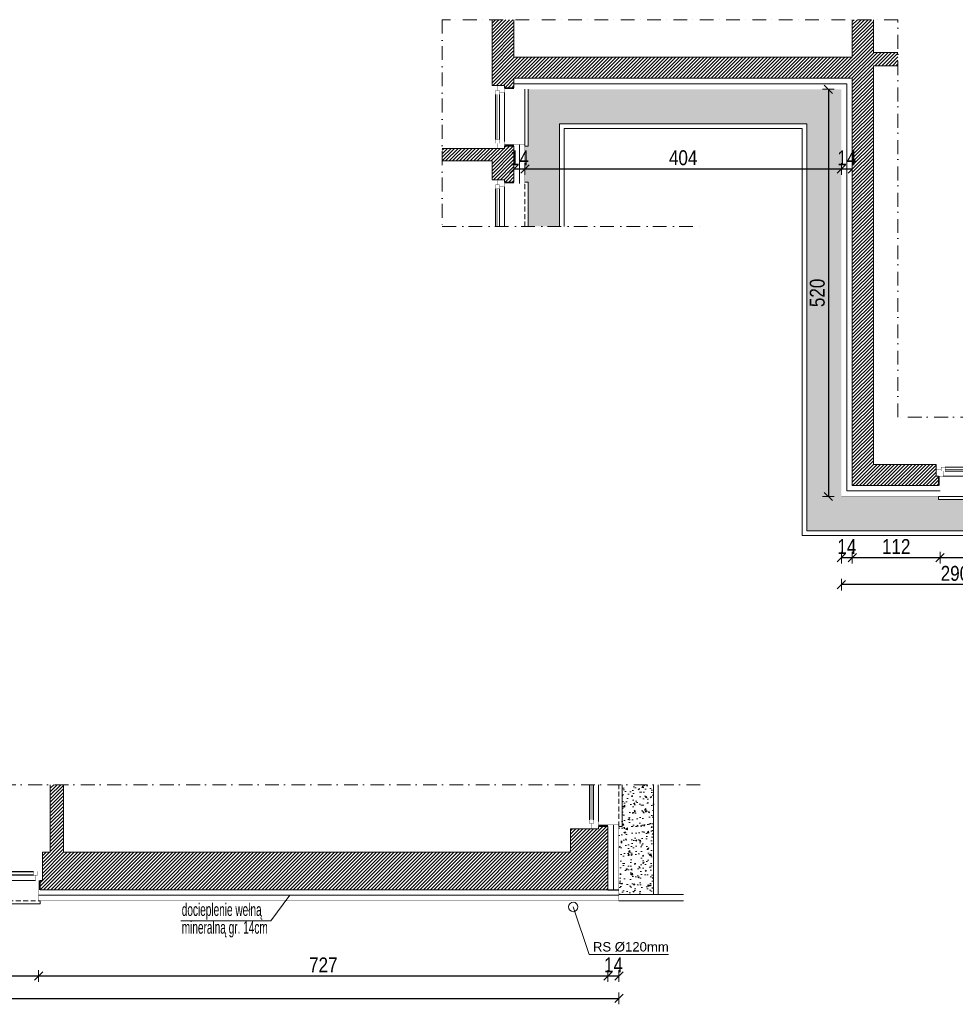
# Model space of a CAD drawing. Header units: millimetres. Extents: x 18880 to 99371, y -5529 to 27899.
# Tile 56 of 158: x 36970 to 38165, y 2541 to 3798. Entities that reach past the tile are written whole.
import ezdxf

# ---------------------------------------------------------------- set-up
doc = ezdxf.new("R2010")
doc.units = ezdxf.units.MM
doc.set_wipeout_variables(frame=1)
doc.linetypes.add('DASHED', pattern=[19.05, 12.7, -6.35])
doc.linetypes.add('Kropki i Kreski', pattern=[335.138881, 176.388884, -88.194442, 0, -70.555556])
for name, color, linetype, lineweight in [('AA_HATCH', 252, 'Continuous', 0), ('AA_IZOLACJA', 251, 'Continuous', 0), ('AA_OPIS', 2, 'Continuous', 0), ('AA_WIDOK', 254, 'Continuous', 0), ('AP wymiary', 40, 'Continuous', 0), ('K_SCIANY', 90, 'Continuous', 20)]:
    doc.layers.add(name, color=color, linetype=linetype, lineweight=lineweight)
doc.layers.add('Okna ArchiCADa', color=7, linetype='Continuous')
doc.styles.add('1', font='ARIALN.TTF')
doc.styles.add('ARIAL', font='arial.ttf')
doc.styles.add('DIM07', font='romans.shx', dxfattribs={"width": 0.7})
doc.linetypes.add('BATTING', pattern='A,0.0001,-0.1,[134,ltypeshp.shx,S=0.1,R=0,X=-0.1,Y=0],-0.2,[134,ltypeshp.shx,S=0.1,R=180,X=0.1,Y=0],-0.1', length=0.4001)
doc.linetypes.add('STYROPIAN', pattern='A,0.000141,[1,styropian.shx,S=1,R=0,X=0,Y=0],-14.102004', length=14.102145)
doc.dimstyles.new('1_50', dxfattribs={"dimscale": 10, "dimtxt": 1.9, "dimasz": 0.005, "dimexe": 0, "dimexo": 0, "dimgap": 0.45, "dimtad": 1, "dimdec": 4, "dimrnd": 0.5, "dimdsep": 46, "dimtxsty": '1', "dimblk1": 'DIM01', "dimblk2": 'DIM01', "dimsah": 1, "dimcen": 2, "dimdle": 25, "dimse1": 1, "dimse2": 1, "dimclrd": 1, "dimclrt": 2, "dimadec": 0, "dimazin": 0, "dimtfac": 0.66665, "dimtdec": 4, "dimtix": 1, "dimtmove": 0, "dimatfit": 3, "dimldrblk": 'DIM01', "dimfxl": 0, "dimtolj": 1, "dimtzin": 0, "dimarcsym": 0})

# ---------------------------------------------------------------- blocks, each defined once
blk = doc.blocks.new('O1 rozwierane 12_83')
at = {"layer": 'AA_WIDOK', "color": 4}
blk.add_lwpolyline([(760, 260), (760, 300), (-760, 300), (-760, 260)], dxfattribs=at)
at = {"layer": 'AA_WIDOK', "linetype": 'DASHED', "ltscale": 0.5}
blk.add_lwpolyline([(760, 260), (-760, 260)], dxfattribs=at)
at = {"layer": 'AA_WIDOK', "color": 4, "const_width": 3}
for points in [[(-790, -90), (-790, 0)], [(790, 0), (790, -90)]]:
    blk.add_lwpolyline(points, dxfattribs=at)
at = {"color": 4}
blk.add_wipeout([(-675, -115), (-675, -65), (-700, -65), (-700, 0), (700, 0), (700, -65), (675, -65), (675, -115)], dxfattribs=at).dxf.layer = 'AA_WIDOK'
at = {"layer": 'AA_WIDOK', "color": 4, "const_width": 3}
for points in [[(-790, 0), (-700, 0)], [(-700, 0), (-700, -65)], [(700, -65), (700, 0)], [(700, 0), (790, 0)], [(-725, -90), (-790, -90)], [(-700, -65), (-725, -65)], [(-725, -65), (-725, -90)], [(-725, -65), (-675, -65)], [(-725, -115), (-725, -65)], [(-675, -115), (-725, -115)], [(-675, -65), (-675, -115)], [(675, -80), (-675, -80)], [(675, -90), (-675, -90)], [(675, -100), (-675, -100)], [(675, -115), (675, -65)], [(675, -65), (725, -65)], [(725, -115), (675, -115)], [(725, -65), (700, -65)], [(725, -90), (725, -65)], [(725, -65), (725, -115)], [(790, -90), (725, -90)]]:
    blk.add_lwpolyline(points, dxfattribs=at)
at = {"layer": 'AA_WIDOK', "color": 4}
for points in [[(-700, 0), (700, 0)], [(675, -65), (-675, -65)], [(675, -115), (-675, -115)], [(675, -115), (-675, -115)]]:
    blk.add_lwpolyline(points, dxfattribs=at)
blk = doc.blocks.new('O1 rozwierane 12_129')
at = {"layer": 'AA_WIDOK', "color": 4}
blk.add_lwpolyline([(390, 260), (390, 300), (-335, 300)], dxfattribs=at)
at = {"layer": 'AA_WIDOK', "linetype": 'DASHED', "ltscale": 0.5}
blk.add_lwpolyline([(390, 260), (-335, 260)], dxfattribs=at)
at = {"layer": 'AA_WIDOK', "color": 4, "const_width": 3}
for points in [[(-385, -90), (-385, 0)], [(420, 0), (420, -90)]]:
    blk.add_lwpolyline(points, dxfattribs=at)
at = {"color": 4}
blk.add_wipeout([(-270, -115), (-270, -65), (-295, -65), (-295, 0), (330, 0), (330, -65), (305, -65), (305, -115)], dxfattribs=at).dxf.layer = 'AA_WIDOK'
at = {"layer": 'AA_WIDOK', "color": 4, "const_width": 3}
for points in [[(-385, 0), (-295, 0)], [(-295, 0), (-295, -65)], [(330, -65), (330, 0)], [(330, 0), (420, 0)], [(-320, -90), (-385, -90)], [(-295, -65), (-320, -65)], [(-320, -65), (-320, -90)], [(-320, -65), (-270, -65)], [(-320, -115), (-320, -65)], [(-270, -115), (-320, -115)], [(-270, -65), (-270, -115)], [(305, -80), (-270, -80)], [(305, -90), (-270, -90)], [(305, -100), (-270, -100)], [(305, -115), (305, -65)], [(305, -65), (355, -65)], [(355, -115), (305, -115)], [(355, -65), (330, -65)], [(355, -90), (355, -65)], [(355, -65), (355, -115)], [(420, -90), (355, -90)]]:
    blk.add_lwpolyline(points, dxfattribs=at)
at = {"layer": 'AA_WIDOK', "color": 4}
for points in [[(-295, 0), (330, 0)], [(305, -65), (-270, -65)], [(305, -115), (-270, -115)], [(305, -115), (-270, -115)]]:
    blk.add_lwpolyline(points, dxfattribs=at)
blk = doc.blocks.new('okno ff')
at = {"layer": 'AA_IZOLACJA', "linetype": 'STYROPIAN', "ltscale": 0.2}
for points in [[(4, -12), (4, 0)], [(176, -12), (176, 0)]]:
    blk.add_lwpolyline(points, dxfattribs=at)
at = {"layer": 'AA_WIDOK', "color": 4, "const_width": 0.3}
for points in [[(0, 0), (0, 9)], [(180, 9), (180, 0)]]:
    blk.add_lwpolyline(points, dxfattribs=at)
at = {"layer": 'AA_WIDOK', "const_width": 0.3}
for points in [[(5, -26), (5, 0)], [(175, -26), (175, 0)]]:
    blk.add_lwpolyline(points, dxfattribs=at)
at = {"layer": 'AA_WIDOK', "linetype": 'DASHED', "ltscale": 0.5}
blk.add_lwpolyline([(3, -26), (177, -26)], dxfattribs=at)
at = {"layer": 'AA_WIDOK', "color": 4}
blk.add_lwpolyline([(3, -26), (3, -30), (177, -30), (177, -26)], dxfattribs=at)
at = {"color": 4}
blk.add_wipeout([(168.5, 11.5), (168.5, 6.5), (171, 6.5), (171, 0), (9, 0), (9, 6.5), (11.5, 6.5), (11.5, 11.5)], dxfattribs=at).dxf.layer = 'AA_WIDOK'
at = {"layer": 'AA_WIDOK', "color": 4, "const_width": 0.3}
for points in [[(0, 9), (6.5, 9)], [(9, 0), (0, 0)], [(6.5, 11.5), (11.5, 11.5)], [(6.5, 6.5), (6.5, 11.5)], [(6.5, 9), (6.5, 6.5)], [(6.5, 6.5), (9, 6.5)], [(11.5, 6.5), (6.5, 6.5)], [(9, 6.5), (9, 0)], [(11.5, 11.5), (11.5, 6.5)], [(11.5, 10), (168.5, 10)], [(11.5, 9), (168.5, 9)], [(11.5, 8), (168.5, 8)], [(168.5, 6.5), (168.5, 11.5)], [(168.5, 11.5), (173.5, 11.5)], [(173.5, 6.5), (168.5, 6.5)], [(171, 0), (171, 6.5)], [(171, 6.5), (173.5, 6.5)], [(180, 0), (171, 0)], [(173.5, 11.5), (173.5, 6.5)], [(173.5, 6.5), (173.5, 9)], [(173.5, 9), (180, 9)]]:
    blk.add_lwpolyline(points, dxfattribs=at)
at = {"layer": 'AA_WIDOK', "color": 4}
for points in [[(171, 0), (9, 0)], [(11.5, 11.5), (168.5, 11.5)], [(11.5, 11.5), (168.5, 11.5)], [(11.5, 6.5), (168.5, 6.5)]]:
    blk.add_lwpolyline(points, dxfattribs=at)
blk = doc.blocks.new('DIM01')
at = {"color": 2}
blk.add_line((-106, -106), (106, 106), dxfattribs=at)
blk.add_line((0, -150), (0, 150))
blk = doc.blocks.new('*D995')
at = {"layer": 'AP wymiary', "color": 1, "lineweight": -2, "transparency": 16777216}
blk.add_line((36824.2, 2577), (36994.1, 2577), dxfattribs=at)
at = {"layer": 'Defpoints', "color": 0, "transparency": 16777216}
for p in [(36824.2, 2679.1), (36994.2, 2678.8), (36994.2, 2577)]:
    blk.add_point(p, dxfattribs=at)
at = {"layer": 'AP wymiary', "color": 1, "lineweight": -2, "transparency": 16777216, "xscale": 0.05, "yscale": 0.05, "zscale": 0.05, "rotation": 180}
blk.add_blockref('DIM01', (36824.2, 2577), dxfattribs=at)
at = {"layer": 'AP wymiary', "color": 1, "lineweight": -2, "transparency": 16777216, "xscale": 0.05, "yscale": 0.05, "zscale": 0.05}
blk.add_blockref('DIM01', (36994.2, 2577), dxfattribs=at)
at = {"layer": 'AP wymiary', "color": 2, "transparency": 16777216, "insert": (36909.2, 2591.2), "char_height": 19, "attachment_point": 5, "style": '1'}
blk.add_mtext('\\A1;170', dxfattribs=at)
blk = doc.blocks.new('*D996')
at = {"layer": 'AP wymiary', "color": 1, "lineweight": -2, "transparency": 16777216}
blk.add_line((36994.2, 2577), (37721.1, 2577), dxfattribs=at)
at = {"layer": 'Defpoints', "color": 0, "transparency": 16777216}
for p in [(36994.2, 2678.8), (37721.2, 2687.1), (37721.2, 2577)]:
    blk.add_point(p, dxfattribs=at)
at = {"layer": 'AP wymiary', "color": 1, "lineweight": -2, "transparency": 16777216, "xscale": 0.05, "yscale": 0.05, "zscale": 0.05, "rotation": 180}
blk.add_blockref('DIM01', (36994.2, 2577), dxfattribs=at)
at = {"layer": 'AP wymiary', "color": 1, "lineweight": -2, "transparency": 16777216, "xscale": 0.05, "yscale": 0.05, "zscale": 0.05}
blk.add_blockref('DIM01', (37721.2, 2577), dxfattribs=at)
at = {"layer": 'AP wymiary', "color": 2, "transparency": 16777216, "insert": (37357.7, 2591.1), "char_height": 19, "attachment_point": 5, "style": '1'}
blk.add_mtext('\\A1;727', dxfattribs=at)
blk = doc.blocks.new('*D997')
at = {"layer": 'AP wymiary', "color": 1, "lineweight": -2, "transparency": 16777216}
for p, q in [((37721.1, 2577), (37721.1, 2577)), ((37721.2, 2577), (37735.2, 2577)), ((37735.2, 2577), (37735.3, 2577))]:
    blk.add_line(p, q, dxfattribs=at)
at = {"layer": 'Defpoints', "color": 0, "transparency": 16777216}
for p in [(37721.2, 2687.1), (37735.2, 2687.1), (37735.2, 2577)]:
    blk.add_point(p, dxfattribs=at)
at = {"layer": 'AP wymiary', "color": 1, "lineweight": -2, "transparency": 16777216, "xscale": 0.05, "yscale": 0.05, "zscale": 0.05}
blk.add_blockref('DIM01', (37721.2, 2577), dxfattribs=at)
at = {"layer": 'AP wymiary', "color": 1, "lineweight": -2, "transparency": 16777216, "xscale": 0.05, "yscale": 0.05, "zscale": 0.05, "rotation": 180}
blk.add_blockref('DIM01', (37735.2, 2577), dxfattribs=at)
at = {"layer": 'AP wymiary', "color": 2, "transparency": 16777216, "insert": (37728.2, 2591.1), "char_height": 19, "attachment_point": 5, "style": '1'}
blk.add_mtext('\\A1;14', dxfattribs=at)
blk = doc.blocks.new('*D998')
at = {"layer": 'AP wymiary', "color": 1, "lineweight": -2, "transparency": 16777216}
blk.add_line((34216.2, 2548.3), (37735.1, 2548.3), dxfattribs=at)
at = {"layer": 'Defpoints', "color": 0, "transparency": 16777216}
for p in [(34216.2, 2673.1), (37735.2, 2673.1), (37735.2, 2548.3)]:
    blk.add_point(p, dxfattribs=at)
at = {"layer": 'AP wymiary', "color": 1, "lineweight": -2, "transparency": 16777216, "xscale": 0.05, "yscale": 0.05, "zscale": 0.05, "rotation": 180}
blk.add_blockref('DIM01', (34216.2, 2548.3), dxfattribs=at)
at = {"layer": 'AP wymiary', "color": 1, "lineweight": -2, "transparency": 16777216, "xscale": 0.05, "yscale": 0.05, "zscale": 0.05}
blk.add_blockref('DIM01', (37735.2, 2548.3), dxfattribs=at)
at = {"layer": 'AP wymiary', "color": 2, "transparency": 16777216, "insert": (35975.7, 2562.5), "char_height": 19, "attachment_point": 5, "style": '1'}
blk.add_mtext('\\A1;3519', dxfattribs=at)
blk = doc.blocks.new('*D999')
at = {"layer": 'AP wymiary', "color": 1, "lineweight": -2, "transparency": 16777216}
for p, q in [((37601.1, 3607.6), (37601.1, 3607.6)), ((37601.2, 3607.6), (37615.2, 3607.6)), ((37615.2, 3607.6), (37615.3, 3607.6))]:
    blk.add_line(p, q, dxfattribs=at)
at = {"layer": 'Defpoints', "color": 0, "transparency": 16777216}
for p in [(37601.2, 3613.8), (37615.2, 3613.8), (37615.2, 3607.6)]:
    blk.add_point(p, dxfattribs=at)
at = {"layer": 'AP wymiary', "color": 1, "lineweight": -2, "transparency": 16777216, "xscale": 0.05, "yscale": 0.05, "zscale": 0.05}
blk.add_blockref('DIM01', (37601.2, 3607.6), dxfattribs=at)
at = {"layer": 'AP wymiary', "color": 1, "lineweight": -2, "transparency": 16777216, "xscale": 0.05, "yscale": 0.05, "zscale": 0.05, "rotation": 180}
blk.add_blockref('DIM01', (37615.2, 3607.6), dxfattribs=at)
at = {"layer": 'AP wymiary', "color": 2, "transparency": 16777216, "insert": (37608.2, 3621.7), "char_height": 19, "attachment_point": 5, "style": '1'}
blk.add_mtext('\\A1;14', dxfattribs=at)
blk = doc.blocks.new('*D1000')
at = {"layer": 'AP wymiary', "color": 1, "lineweight": -2, "transparency": 16777216}
blk.add_line((37615.2, 3607.6), (38019.1, 3607.6), dxfattribs=at)
at = {"layer": 'Defpoints', "color": 0, "transparency": 16777216}
for p in [(38019.2, 3709.3), (37615.2, 3613.8), (38019.2, 3607.6)]:
    blk.add_point(p, dxfattribs=at)
at = {"layer": 'AP wymiary', "color": 1, "lineweight": -2, "transparency": 16777216, "xscale": 0.05, "yscale": 0.05, "zscale": 0.05, "rotation": 180}
blk.add_blockref('DIM01', (37615.2, 3607.6), dxfattribs=at)
at = {"layer": 'AP wymiary', "color": 1, "lineweight": -2, "transparency": 16777216, "xscale": 0.05, "yscale": 0.05, "zscale": 0.05}
blk.add_blockref('DIM01', (38019.2, 3607.6), dxfattribs=at)
at = {"layer": 'AP wymiary', "color": 2, "transparency": 16777216, "insert": (37817.2, 3621.8), "char_height": 19, "attachment_point": 5, "style": '1'}
blk.add_mtext('\\A1;404', dxfattribs=at)
blk = doc.blocks.new('*D1001')
at = {"layer": 'AP wymiary', "color": 1, "lineweight": -2, "transparency": 16777216}
for p, q in [((38019.1, 3607.6), (38019.1, 3607.6)), ((38019.2, 3607.6), (38033.2, 3607.6)), ((38033.2, 3607.6), (38033.3, 3607.6))]:
    blk.add_line(p, q, dxfattribs=at)
at = {"layer": 'Defpoints', "color": 0, "transparency": 16777216}
for p in [(38019.2, 3709.3), (38033.2, 3708.8), (38033.2, 3607.6)]:
    blk.add_point(p, dxfattribs=at)
at = {"layer": 'AP wymiary', "color": 1, "lineweight": -2, "transparency": 16777216, "xscale": 0.05, "yscale": 0.05, "zscale": 0.05}
blk.add_blockref('DIM01', (38019.2, 3607.6), dxfattribs=at)
at = {"layer": 'AP wymiary', "color": 1, "lineweight": -2, "transparency": 16777216, "xscale": 0.05, "yscale": 0.05, "zscale": 0.05, "rotation": 180}
blk.add_blockref('DIM01', (38033.2, 3607.6), dxfattribs=at)
at = {"layer": 'AP wymiary', "color": 2, "transparency": 16777216, "insert": (38026.2, 3621.7), "char_height": 19, "attachment_point": 5, "style": '1'}
blk.add_mtext('\\A1;14', dxfattribs=at)
blk = doc.blocks.new('*D1002')
at = {"layer": 'AP wymiary', "color": 1, "lineweight": -2, "transparency": 16777216}
for p, q in [((38019.1, 3111.3), (38019.1, 3111.3)), ((38019.2, 3111.3), (38033.2, 3111.3)), ((38033.2, 3111.3), (38033.3, 3111.3))]:
    blk.add_line(p, q, dxfattribs=at)
at = {"layer": 'Defpoints', "color": 0, "transparency": 16777216}
for p in [(38033.2, 3203.3), (38019.2, 3189.3), (38033.2, 3111.3)]:
    blk.add_point(p, dxfattribs=at)
at = {"layer": 'AP wymiary', "color": 1, "lineweight": -2, "transparency": 16777216, "xscale": 0.05, "yscale": 0.05, "zscale": 0.05}
blk.add_blockref('DIM01', (38019.2, 3111.3), dxfattribs=at)
at = {"layer": 'AP wymiary', "color": 1, "lineweight": -2, "transparency": 16777216, "xscale": 0.05, "yscale": 0.05, "zscale": 0.05, "rotation": 180}
blk.add_blockref('DIM01', (38033.2, 3111.3), dxfattribs=at)
at = {"layer": 'AP wymiary', "color": 2, "transparency": 16777216, "insert": (38026.2, 3125.4), "char_height": 19, "attachment_point": 5, "style": '1'}
blk.add_mtext('\\A1;14', dxfattribs=at)
blk = doc.blocks.new('*D1003')
at = {"layer": 'AP wymiary', "color": 1, "lineweight": -2, "transparency": 16777216}
blk.add_line((38033.2, 3111.3), (38145.1, 3111.3), dxfattribs=at)
at = {"layer": 'Defpoints', "color": 0, "transparency": 16777216}
for p in [(38033.2, 3203.3), (38145.2, 3196.3), (38145.2, 3111.3)]:
    blk.add_point(p, dxfattribs=at)
at = {"layer": 'AP wymiary', "color": 1, "lineweight": -2, "transparency": 16777216, "xscale": 0.05, "yscale": 0.05, "zscale": 0.05, "rotation": 180}
blk.add_blockref('DIM01', (38033.2, 3111.3), dxfattribs=at)
at = {"layer": 'AP wymiary', "color": 1, "lineweight": -2, "transparency": 16777216, "xscale": 0.05, "yscale": 0.05, "zscale": 0.05}
blk.add_blockref('DIM01', (38145.2, 3111.3), dxfattribs=at)
at = {"layer": 'AP wymiary', "color": 2, "transparency": 16777216, "insert": (38089.2, 3125.4), "char_height": 19, "attachment_point": 5, "style": '1'}
blk.add_mtext('\\A1;112', dxfattribs=at)
blk = doc.blocks.new('*D1004')
at = {"layer": 'AP wymiary', "color": 1, "lineweight": -2, "transparency": 16777216}
blk.add_line((38145.2, 3111.3), (38293.1, 3111.3), dxfattribs=at)
at = {"layer": 'Defpoints', "color": 0, "transparency": 16777216}
for p in [(38145.2, 3196.3), (38293.2, 3196.3), (38293.2, 3111.3)]:
    blk.add_point(p, dxfattribs=at)
at = {"layer": 'AP wymiary', "color": 1, "lineweight": -2, "transparency": 16777216, "xscale": 0.05, "yscale": 0.05, "zscale": 0.05, "rotation": 180}
blk.add_blockref('DIM01', (38145.2, 3111.3), dxfattribs=at)
at = {"layer": 'AP wymiary', "color": 1, "lineweight": -2, "transparency": 16777216, "xscale": 0.05, "yscale": 0.05, "zscale": 0.05}
blk.add_blockref('DIM01', (38293.2, 3111.3), dxfattribs=at)
at = {"layer": 'AP wymiary', "color": 2, "transparency": 16777216, "insert": (38219.2, 3125.5), "char_height": 19, "attachment_point": 5, "style": '1'}
blk.add_mtext('\\A1;148', dxfattribs=at)
blk = doc.blocks.new('*D654')
at = {"layer": 'AP wymiary', "color": 1, "lineweight": -2, "transparency": 16777216}
blk.add_line((38309.1, 3076.8), (38019.2, 3076.8), dxfattribs=at)
at = {"layer": 'Defpoints', "color": 0, "transparency": 16777216}
for p in [(38019.2, 3189.3), (38309.2, 3189.3), (38019.2, 3076.8)]:
    blk.add_point(p, dxfattribs=at)
at = {"layer": 'AP wymiary', "color": 1, "lineweight": -2, "transparency": 16777216, "xscale": 0.05, "yscale": 0.05, "zscale": 0.05, "rotation": 180}
blk.add_blockref('DIM01', (38019.2, 3076.8), dxfattribs=at)
at = {"layer": 'AP wymiary', "color": 1, "lineweight": -2, "transparency": 16777216, "xscale": 0.05, "yscale": 0.05, "zscale": 0.05}
blk.add_blockref('DIM01', (38309.2, 3076.8), dxfattribs=at)
at = {"layer": 'AP wymiary', "color": 2, "transparency": 16777216, "insert": (38164.2, 3091), "char_height": 19, "attachment_point": 5, "style": '1'}
blk.add_mtext('\\A1;290', dxfattribs=at)
blk = doc.blocks.new('*D641')
at = {"layer": 'AP wymiary', "color": 1, "lineweight": -2, "transparency": 16777216}
blk.add_line((38002.7, 3709.3), (38002.7, 3189.4), dxfattribs=at)
at = {"layer": 'Defpoints', "color": 0, "transparency": 16777216}
for p in [(38019.2, 3709.3), (38002.7, 3189.3), (38019.2, 3189.3)]:
    blk.add_point(p, dxfattribs=at)
at = {"layer": 'AP wymiary', "color": 1, "lineweight": -2, "transparency": 16777216, "xscale": 0.05, "yscale": 0.05, "zscale": 0.05}
for p, rotation in [((38002.7, 3709.3), 90), ((38002.7, 3189.3), 270)]:
    blk.add_blockref('DIM01', p, dxfattribs=dict(at, rotation=rotation))
at = {"layer": 'AP wymiary', "color": 2, "transparency": 16777216, "insert": (37988.5, 3449.3), "char_height": 19, "attachment_point": 5, "rotation": 90, "style": '1'}
blk.add_mtext('\\A1;520', dxfattribs=at)

msp = doc.modelspace()

# ---------------------------------------------------------------- hatches: boundary and pattern name
at = {"layer": 'AA_HATCH'}
h = msp.add_hatch(dxfattribs=at)
h.set_pattern_fill('ANSI31', color=256)
h.paths.add_polyline_path([(37601.15638, 3636.82741), (37589.15638, 3636.82741), (37589.15638, 3633.82741), (37580.15638, 3633.82741), (37573.15638, 3633.82741), (37509.50714, 3633.82741), (37509.50714, 3617.82741), (37573.15638, 3617.82741), (37573.15638, 3593.82741), (37580.15638, 3593.82741), (37589.15638, 3593.82741), (37589.15638, 3590.82741), (37601.15638, 3590.82741)])
h.paths.add_polyline_path([(38060.15638, 3739.32741), (38091.37322, 3739.32741), (38091.37322, 3756.32741), (38060.15638, 3756.32741), (38060.15638, 3798.20454), (38033.15638, 3798.20454), (38033.15638, 3750.32741), (37601.15638, 3750.32741), (37601.15638, 3798.20454), (37573.15638, 3798.20454), (37573.15638, 3714.32741), (37580.15638, 3714.32741), (37589.15638, 3714.32741), (37589.15638, 3711.32741), (37601.15638, 3711.32741), (37601.15638, 3723.32741), (38033.15638, 3723.32741), (38033.15638, 3203.32741), (38143.15638, 3203.32741), (38143.15638, 3215.32741), (38140.15638, 3215.32741), (38140.15638, 3224.32741), (38140.15638, 3230.32741), (38060.15638, 3230.32741)])
h.paths.add_polyline_path([(38390.6718, 3230.32741), (38338.15638, 3230.32741), (38338.15638, 3290.51036), (38323.15638, 3290.51036), (38323.15638, 3230.32741), (38298.15638, 3230.32741), (38298.15638, 3224.32741), (38298.15638, 3215.32741), (38295.15638, 3215.32741), (38295.15638, 3203.32741), (38323.15638, 3203.32741), (38323.15638, 2891.32741), (38434.15638, 2891.32741), (38434.15638, 2903.32741), (38431.15638, 2903.32741), (38431.15638, 2912.32741), (38431.15638, 2918.32741), (38350.15638, 2918.32741), (38350.15638, 3203.32741), (38390.6718, 3203.32741)])
h.paths.add_polyline_path([(38721.15638, 2912.32741), (38721.15638, 2918.32741), (38581.15638, 2918.32741), (38581.15638, 2912.32741), (38581.15638, 2903.32741), (38578.15638, 2903.32741), (38578.15638, 2891.32741), (38724.15638, 2891.32741), (38724.15638, 2903.32741), (38721.15638, 2903.32741)])
h.paths.add_polyline_path([(38979.15638, 2976.22345), (38952.15638, 2976.22345), (38952.15638, 2918.32741), (38871.15638, 2918.32741), (38871.15638, 2912.32741), (38871.15638, 2903.32741), (38868.15638, 2903.32741), (38868.15638, 2891.32741), (38979.15638, 2891.32741)])
h = msp.add_hatch(dxfattribs=at)
h.set_pattern_fill('ANSI31', color=256)
h.paths.add_polyline_path([(34296.15638, 2735.07855), (34278.15638, 2735.07855), (34278.15638, 2794.07855), (34251.15638, 2794.07855), (34242.15638, 2794.07855), (34242.15638, 2797.07855), (34230.15638, 2797.07855), (34230.15638, 2687.07855), (34296.15638, 2687.07855), (34296.15638, 2699.07855), (34296.15638, 2708.07855)])
h.paths.add_polyline_path([(34577.15638, 2735.07855), (34543.15638, 2735.07855), (34543.15638, 2821.14311), (34526.15638, 2821.14311), (34526.15638, 2735.07855), (34398.15638, 2735.07855), (34398.15638, 2708.07855), (34398.15638, 2699.07855), (34398.15638, 2687.07855), (34580.15638, 2687.07855), (34580.15638, 2699.07855), (34577.15638, 2699.07855), (34577.15638, 2708.07855)])
h.paths.add_polyline_path([(34933.15638, 2708.07855), (34933.15638, 2735.07855), (34887.15638, 2735.07855), (34887.15638, 2817.07855), (34879.15638, 2817.07855), (34870.15638, 2817.07855), (34845.15638, 2817.07855), (34845.15638, 2735.07855), (34743.15638, 2735.07855), (34743.15638, 2708.07855), (34743.15638, 2699.07855), (34740.15638, 2699.07855), (34740.15638, 2687.07855), (34936.15638, 2687.07855), (34936.15638, 2699.07855), (34933.15638, 2699.07855)])
h.paths.add_polyline_path([(35329.15638, 2735.07855), (35099.15638, 2735.07855), (35099.15638, 2708.07855), (35099.15638, 2699.07855), (35096.15638, 2699.07855), (35096.15638, 2687.07855), (35291.15638, 2687.07855), (35291.15638, 2607.07855), (35306.15638, 2607.07855), (35306.15638, 2687.07855), (35329.15638, 2687.07855), (35329.15638, 2699.07855), (35329.15638, 2708.07855)])
h.paths.add_polyline_path([(35476.15638, 2708.07855), (35476.15638, 2735.07855), (35469.15638, 2735.07855), (35469.15638, 2821.14311), (35452.15638, 2821.14311), (35452.15638, 2735.07855), (35431.15638, 2735.07855), (35431.15638, 2708.07855), (35431.15638, 2699.07855), (35431.15638, 2687.07855), (35454.15638, 2687.07855), (35454.15638, 2657.07855), (35454.15638, 2607.07855), (35469.15638, 2607.07855), (35469.15638, 2657.07855), (35479.15638, 2657.07855), (35479.15638, 2687.07855), (35479.15638, 2699.07855), (35476.15638, 2699.07855)])
h.paths.add_polyline_path([(35724.15638, 2735.07855), (35682.15638, 2735.07855), (35682.15638, 2821.14311), (35665.15638, 2821.14311), (35665.15638, 2735.07855), (35656.15638, 2735.07855), (35656.15638, 2708.07855), (35656.15638, 2699.07855), (35653.15638, 2699.07855), (35653.15638, 2687.07855), (35727.15638, 2687.07855), (35727.15638, 2699.07855), (35724.15638, 2699.07855), (35724.15638, 2708.07855)])
h.paths.add_polyline_path([(36014.15638, 2735.07855), (35904.15638, 2735.07855), (35904.15638, 2708.07855), (35904.15638, 2699.07855), (35901.15638, 2699.07855), (35901.15638, 2687.07855), (36017.15638, 2687.07855), (36017.15638, 2699.07855), (36014.15638, 2699.07855), (36014.15638, 2708.07855)])
h.paths.add_polyline_path([(36351.22014, 2735.07855), (36275.15638, 2735.07855), (36275.15638, 2821.14311), (36258.15638, 2821.14311), (36258.15638, 2735.07855), (36194.15638, 2735.07855), (36194.15638, 2708.07855), (36194.15638, 2699.07855), (36191.15638, 2699.07855), (36191.15638, 2687.07855), (36354.22014, 2687.07855), (36354.22014, 2699.07855), (36351.22014, 2699.07855), (36351.22014, 2708.07855)])
h.paths.add_polyline_path([(36566.13893, 2735.07855), (36531.22014, 2735.07855), (36531.22014, 2708.07855), (36531.22014, 2699.07855), (36528.22014, 2699.07855), (36528.22014, 2687.07855), (36569.13893, 2687.07855), (36569.13893, 2699.07855), (36566.13893, 2699.07855), (36566.13893, 2708.07855)])
h.paths.add_polyline_path([(36819.15638, 2735.07855), (36813.15638, 2735.07855), (36813.15638, 2821.14311), (36796.15638, 2821.14311), (36796.15638, 2735.07855), (36746.13893, 2735.07855), (36746.13893, 2708.07855), (36746.13893, 2699.07855), (36743.13893, 2699.07855), (36743.13893, 2687.07855), (36822.15638, 2687.07855), (36822.15638, 2699.07855), (36819.15638, 2699.07855), (36819.15638, 2708.07855)])
h.paths.add_polyline_path([(37721.15638, 2768.07855), (37709.15638, 2768.07855), (37709.15638, 2765.07855), (37700.15638, 2765.07855), (37673.15638, 2765.07855), (37673.15638, 2735.07855), (37026.15638, 2735.07855), (37026.15638, 2821.14311), (37009.15638, 2821.14311), (37009.15638, 2735.07855), (36999.15638, 2735.07855), (36999.15638, 2708.07855), (36999.15638, 2699.07855), (36996.15638, 2699.07855), (36996.15638, 2687.07855), (37721.15638, 2687.07855)])
h = msp.add_hatch(dxfattribs=at)
h.set_pattern_fill('AR-CONC', color=256, scale=0.1)
h.paths.add_polyline_path([(37779.15638, 2821.14311), (37739.15638, 2821.14311), (37739.15638, 2768.07855), (37735.15638, 2768.07855), (37735.15638, 2681.07855), (37779.15638, 2681.07855)])

# ---------------------------------------------------------------- linework, layer by layer
msp.add_lwpolyline([(37721.15638, 2687.07855), (37735.15638, 2687.07855)])
for points in [[(37779.15638, 2681.07855), (37779.15638, 2821.14311)], [(37785.15638, 2681.07855), (37785.15638, 2821.14311)], [(37735.15638, 2681.07855), (37817.53855, 2681.07855)], [(37735.15638, 2673.07855), (37817.53855, 2673.07855)]]:
    msp.add_lwpolyline(points, dxfattribs=at)
at = {"layer": 'AA_IZOLACJA', "linetype": 'STYROPIAN', "ltscale": 0.2}
for points in [[(37601.15638, 3589.82741), (37589.15638, 3589.82741)], [(37601.15638, 3589.82741), (37589.15638, 3589.82741)], [(37721.15638, 2769.07855), (37709.15638, 2769.07855)], [(37721.15638, 2769.07855), (37709.15638, 2769.07855)]]:
    msp.add_lwpolyline(points, dxfattribs=at)
at = {"layer": 'AA_IZOLACJA', "linetype": 'STYROPIAN', "ltscale": 1.4}
msp.add_lwpolyline([(37728.15638, 2687.07855), (37728.15638, 2770.07855)], dxfattribs=at)
at = {"layer": 'AA_IZOLACJA', "linetype": 'BATTING', "ltscale": 16}
msp.add_lwpolyline([(36994.15638, 2680.07855), (37735.15638, 2680.07855)], dxfattribs=at)
at = {"layer": 'AA_OPIS', "linetype": 'Kropki i Kreski', "ltscale": 0.1}
msp.add_lwpolyline([(37838.9394, 2821.14311), (34157.17779, 2821.14311)], dxfattribs=at)
at = {"layer": 'AA_OPIS'}
msp.add_lwpolyline([(37314.79415, 2680.07855), (37290.63507, 2647.61559), (37175.83537, 2647.61559)], dxfattribs=at)
at = {"layer": 'AA_OPIS', "linetype": 'Continuous'}
msp.add_lwpolyline([(37676.81155, 2665.07855), (37697.29702, 2604.35993), (37798.29827, 2604.35993)], dxfattribs=at)
at = {"layer": 'AA_WIDOK', "color": 4, "const_width": 0.3}
for points in [[(37577.65638, 3582.32741), (37577.65638, 3587.32741)], [(37577.65638, 3587.32741), (37582.65638, 3587.32741)], [(37580.15638, 3587.32741), (37580.15638, 3593.82741)], [(37580.15638, 3593.82741), (37589.15638, 3593.82741)], [(37582.65638, 3587.32741), (37580.15638, 3587.32741)], [(37582.65638, 3584.82741), (37582.65638, 3587.32741)], [(37582.65638, 3587.32741), (37582.65638, 3582.32741)], [(37589.15638, 3584.82741), (37582.65638, 3584.82741)], [(37589.15638, 3593.82741), (37589.15638, 3584.82741)], [(37582.65638, 3582.32741), (37577.65638, 3582.32741)], [(37579.15638, 3534.12908), (37579.15638, 3582.32741)], [(37580.15638, 3534.12908), (37580.15638, 3582.32741)], [(37581.15638, 3534.12908), (37581.15638, 3582.32741)], [(37699.15638, 2776.57855), (37699.15638, 2821.14311)], [(37700.15638, 2776.57855), (37700.15638, 2821.14311)], [(37701.15638, 2776.57855), (37701.15638, 2821.14311)], [(37697.65638, 2771.57855), (37697.65638, 2776.57855)], [(37697.65638, 2776.57855), (37702.65638, 2776.57855)], [(37702.65638, 2771.57855), (37697.65638, 2771.57855)], [(37700.15638, 2765.07855), (37700.15638, 2771.57855)], [(37700.15638, 2771.57855), (37702.65638, 2771.57855)], [(37702.65638, 2776.57855), (37702.65638, 2771.57855)], [(37702.65638, 2771.57855), (37702.65638, 2774.07855)], [(37702.65638, 2774.07855), (37709.15638, 2774.07855)], [(37709.15638, 2774.07855), (37709.15638, 2765.07855)], [(37709.15638, 2765.07855), (37700.15638, 2765.07855)]]:
    msp.add_lwpolyline(points, dxfattribs=at)
at = {"layer": 'AA_WIDOK', "const_width": 0.3}
for points in [[(37615.15638, 3588.82741), (37589.15638, 3588.82741)], [(36994.15638, 2673.07855), (37735.15638, 2673.07855), (37735.15638, 2770.07855)], [(37735.15638, 2770.07855), (37709.15638, 2770.07855)], [(37735.15638, 2770.07855), (37709.15638, 2770.07855)]]:
    msp.add_lwpolyline(points, dxfattribs=at)
at = {"layer": 'AA_WIDOK', "color": 4}
for points in [[(37589.15638, 3584.82741), (37589.15638, 3534.12908)], [(37619.15638, 3534.12908), (37619.15638, 3590.82741), (37615.15638, 3590.82741)], [(37577.65638, 3534.12908), (37577.65638, 3582.32741)], [(37577.65638, 3534.12908), (37577.65638, 3582.32741)], [(37582.65638, 3534.12908), (37582.65638, 3582.32741)], [(37697.65638, 2776.57855), (37697.65638, 2821.14311)], [(37697.65638, 2776.57855), (37697.65638, 2821.14311)], [(37702.65638, 2776.57855), (37702.65638, 2821.14311)], [(37709.15638, 2821.14311), (37709.15638, 2774.07855)], [(37735.15638, 2768.07855), (37739.15638, 2768.07855), (37739.15638, 2821.14311)]]:
    msp.add_lwpolyline(points, dxfattribs=at)
at = {"layer": 'AA_WIDOK', "linetype": 'DASHED', "ltscale": 0.5}
for points in [[(37615.15638, 3534.12908), (37615.15638, 3590.82741)], [(37735.15638, 2768.07855), (37735.15638, 2821.14311)]]:
    msp.add_lwpolyline(points, dxfattribs=at)
at = {"layer": 'AA_WIDOK', "color": 4}
msp.add_circle((37676.81155, 2665.07855), 6, dxfattribs=at)
at = {"layer": 'K_SCIANY'}
for points in [[(38033.15638, 3798.20454), (38033.15638, 3750.32741), (37601.15638, 3750.32741), (37601.15638, 3798.20454)], [(38091.37322, 3756.32741), (38060.15638, 3756.32741), (38060.15638, 3798.20454)], [(37509.50714, 3617.82741), (37573.15638, 3617.82741), (37573.15638, 3593.82741), (37580.15638, 3593.82741), (37589.15638, 3593.82741), (37589.15638, 3590.82741), (37601.15638, 3590.82741), (37601.15638, 3636.82741), (37589.15638, 3636.82741), (37589.15638, 3633.82741), (37580.15638, 3633.82741), (37573.15638, 3633.82741), (37509.50714, 3633.82741)], [(37009.15638, 2821.14311), (37009.15638, 2735.07855), (36999.15638, 2735.07855), (36999.15638, 2708.07855), (36999.15638, 2699.07855), (36996.15638, 2699.07855), (36996.15638, 2687.07855), (37721.15638, 2687.07855), (37721.15638, 2768.07855), (37709.15638, 2768.07855), (37709.15638, 2765.07855), (37700.15638, 2765.07855), (37673.15638, 2765.07855), (37673.15638, 2735.07855), (37026.15638, 2735.07855), (37026.15638, 2821.14311)]]:
    msp.add_lwpolyline(points, dxfattribs=at)

# ---------------------------------------------------------------- texts
at = {"layer": 'AA_OPIS', "insert": (37176.99863, 2626.15277), "char_height": 16, "width": 151.2593731, "attachment_point": 7, "line_spacing_factor": 0.85, "style": 'DIM07'}
msp.add_mtext('{\\fArial Narrow|b0|i0|c238|p34;docieplenie wełną mineralną gr. 14cm}', dxfattribs=at)
at = {"layer": 'AA_OPIS', "insert": (37701.96392, 2620.23041), "char_height": 12, "width": 1647.7118816, "attachment_point": 1, "style": 'ARIAL'}
msp.add_mtext('RS %%C120mm', dxfattribs=at)

# ---------------------------------------------------------------- dimensions: what is measured, and where the dimension line sits
at = {"layer": 'AP wymiary'}
dim = msp.add_linear_dim(base=(38002.71542, 3189.32741), p1=(38019.15638, 3709.32741), p2=(38019.15638, 3189.32741), angle=90, dimstyle='1_50', dxfattribs=at)
dim.commit()
dim.dimension.update_dxf_attribs({"geometry": '*D641', "text_midpoint": (37988.51454, 3449.32741)})
for base, p1, p2, picture, middle in [((38033.15638, 3607.6135), (38019.15638, 3709.32741), (38033.15638, 3708.81767), '*D1001', (38026.15638, 3621.65238)), ((37735.15638, 2577.03655), (37721.15638, 2687.07855), (37735.15638, 2687.07855), '*D997', (37728.15638, 2591.07544))]:
    dim = msp.add_linear_dim(base=base, p1=p1, p2=p2, dimstyle='1_50', override={"dimtmove": 1}, dxfattribs=at)
    dim.commit()
    dim.dimension.update_dxf_attribs({"geometry": picture, "text_midpoint": middle})
dim = msp.add_linear_dim(base=(38033.15638, 3111.32218), p1=(38019.15638, 3189.32741), p2=(38033.15638, 3203.32741), dimstyle='1_50', dxfattribs=at)
dim.commit()
dim.dimension.update_dxf_attribs({"geometry": '*D1002', "text_midpoint": (38026.15638, 3125.36106)})

# ---------------------------------------------------------------- next in the draw order: block references
msp.add_blockref('okno ff', (36819.15638, 2699.07855))
at = {"layer": 'Okna ArchiCADa', "linetype": 'Continuous', "xscale": 0.1, "yscale": 0.1, "zscale": 0.1, "rotation": 180}
msp.add_blockref('O1 rozwierane 12_83', (38219.15638, 3215.32741), dxfattribs=at)

# ---------------------------------------------------------------- next in the draw order: linework, layer by layer
at = {"layer": 'AA_HATCH'}
for points in [[(38985.15638, 2833.32741), (38265.15638, 2833.32741), (38265.15638, 3145.32741), (37975.15638, 3145.32741), (37975.15638, 3665.32741), (37659.15638, 3665.32741), (37659.15638, 3534.12908)], [(38985.15638, 2827.32741), (38259.15638, 2827.32741), (38259.15638, 3139.32741), (37969.15638, 3139.32741), (37969.15638, 3659.32741), (37665.15638, 3659.32741), (37665.15638, 3534.12908)]]:
    msp.add_lwpolyline(points, dxfattribs=at)
at = {"layer": 'AA_IZOLACJA', "linetype": 'STYROPIAN', "ltscale": 0.2}
msp.add_lwpolyline([(38144.15638, 3203.32741), (38144.15638, 3215.32741)], dxfattribs=at)
at = {"layer": 'AA_WIDOK', "const_width": 0.3}
msp.add_lwpolyline([(38145.15638, 3189.32741), (38145.15638, 3215.32741)], dxfattribs=at)
at = {"layer": 'K_SCIANY'}
msp.add_lwpolyline([(37573.15638, 3798.20454), (37573.15638, 3714.32741), (37580.15638, 3714.32741), (37589.15638, 3714.32741), (37589.15638, 3711.32741), (37601.15638, 3711.32741), (37601.15638, 3723.32741), (38033.15638, 3723.32741), (38033.15638, 3203.32741), (38143.15638, 3203.32741), (38143.15638, 3215.32741), (38140.15638, 3215.32741), (38140.15638, 3224.32741), (38140.15638, 3230.32741), (38060.15638, 3230.32741), (38060.15638, 3739.32741), (38091.37322, 3739.32741)], dxfattribs=at)

# ---------------------------------------------------------------- next in the draw order: dimensions: what is measured, and where the dimension line sits
at = {"layer": 'AP wymiary'}
for base, p1, p2, picture, middle in [((38145.15638, 3111.32218), (38033.15638, 3203.32741), (38145.15638, 3196.32741), '*D1003', (38089.15638, 3125.36106)), ((38293.15638, 3111.32218), (38145.15638, 3196.32741), (38293.15638, 3196.32741), '*D1004', (38219.15638, 3125.52307)), ((36994.15638, 2577.03655), (36824.15638, 2679.12519), (36994.15638, 2678.78103), '*D995', (36909.15638, 2591.23744)), ((37721.15638, 2577.03655), (36994.15638, 2678.78103), (37721.15638, 2687.07855), '*D996', (37357.65638, 2591.07544))]:
    dim = msp.add_linear_dim(base=base, p1=p1, p2=p2, dimstyle='1_50', override={"dimtmove": 1}, dxfattribs=at)
    dim.commit()
    dim.dimension.update_dxf_attribs({"geometry": picture, "text_midpoint": middle})
for base, p1, p2, picture, middle in [((38019.15638, 3076.82066), (38309.15638, 3189.32741), (38019.15638, 3189.32741), '*D654', (38164.15638, 3091.02155)), ((37735.15638, 2548.3035), (34216.15638, 2673.07855), (37735.15638, 2673.07855), '*D998', (35975.65638, 2562.50439))]:
    dim = msp.add_linear_dim(base=base, p1=p1, p2=p2, dimstyle='1_50', dxfattribs=at)
    dim.commit()
    dim.dimension.update_dxf_attribs({"geometry": picture, "text_midpoint": middle})

# ---------------------------------------------------------------- next in the draw order: block references
at = {"layer": 'Okna ArchiCADa', "linetype": 'Continuous', "xscale": 0.1, "yscale": 0.1, "zscale": 0.1, "rotation": 270}
msp.add_blockref('O1 rozwierane 12_129', (37589.15638, 3675.82741), dxfattribs=at)

# ---------------------------------------------------------------- next in the draw order: hatches: boundary and pattern name
at = {"layer": 'AA_HATCH'}
h = msp.add_hatch(dxfattribs=at)
h.set_pattern_fill('AR-CONC', color=256, scale=0.1)
h.paths.add_polyline_path([(38019.15638, 3709.32741), (37619.15638, 3709.32741), (37619.15638, 3636.82741), (37615.15638, 3636.82741), (37615.15638, 3590.82741), (37619.15638, 3590.82741), (37619.15638, 3534.12908), (37659.15638, 3534.12908), (37659.15638, 3665.32741), (37975.15638, 3665.32741), (37975.15638, 3145.32741), (38265.15638, 3145.32741), (38265.15638, 2833.32741), (38985.15638, 2833.32741), (38985.15638, 2877.32741), (38868.15638, 2877.32741), (38868.15638, 2873.32741), (38724.15638, 2873.32741), (38724.15638, 2877.32741), (38578.15638, 2877.32741), (38578.15638, 2873.32741), (38434.15638, 2873.32741), (38434.15638, 2877.32741), (38309.15638, 2877.32741), (38309.15638, 3189.32741), (38295.15638, 3189.32741), (38295.15638, 3185.32741), (38143.15638, 3185.32741), (38143.15638, 3189.32741), (38019.15638, 3189.32741)])
h.paths.add_polyline_path([(38171.1697, 3155.24781), (38270.59453, 3155.24781), (38270.59453, 3188.21916), (38171.1697, 3188.21916)], flags=24)
h.paths.add_polyline_path([(38458.1697, 2843.24781), (38557.59453, 2843.24781), (38557.59453, 2876.21916), (38458.1697, 2876.21916)], flags=24)
h.paths.add_polyline_path([(38748.1697, 2843.24781), (38847.59453, 2843.24781), (38847.59453, 2876.21916), (38748.1697, 2876.21916)], flags=24)

# ---------------------------------------------------------------- next in the draw order: linework, layer by layer
at = {"layer": 'AA_IZOLACJA', "linetype": 'STYROPIAN', "ltscale": 0.2}
for points in [[(37601.15638, 3710.32741), (37589.15638, 3710.32741)], [(37601.15638, 3637.82741), (37589.15638, 3637.82741)]]:
    msp.add_lwpolyline(points, dxfattribs=at)
at = {"layer": 'AA_IZOLACJA', "linetype": 'STYROPIAN', "ltscale": 1.4}
for points in [[(37601.15638, 3716.32741), (38026.15638, 3716.32741), (38026.15638, 3196.32741), (38145.15638, 3196.32741)], [(37608.15638, 3588.82741), (37608.15638, 3638.82741)]]:
    msp.add_lwpolyline(points, dxfattribs=at)
at = {"layer": 'AA_OPIS', "linetype": 'Kropki i Kreski', "ltscale": 0.1}
msp.add_lwpolyline([(39065.48777, 2976.22345), (38390.6718, 2976.22345), (38390.6718, 3290.51036), (38091.37322, 3290.51036), (38091.37322, 3798.20454), (37509.50714, 3798.20454), (37509.50714, 3534.12908), (37838.9394, 3534.12908)], dxfattribs=at)
at = {"layer": 'AA_WIDOK', "const_width": 0.3}
for points in [[(37589.15638, 3709.32741), (38019.15638, 3709.32741), (38019.15638, 3189.32741), (38143.15638, 3189.32741)], [(37589.15638, 3588.82741), (37615.15638, 3588.82741), (37615.15638, 3638.82741), (37589.15638, 3638.82741)]]:
    msp.add_lwpolyline(points, dxfattribs=at)

# ---------------------------------------------------------------- next in the draw order: dimensions: what is measured, and where the dimension line sits
at = {"layer": 'AP wymiary'}
dim = msp.add_linear_dim(base=(38019.15638, 3607.6135), p1=(37615.15638, 3613.82741), p2=(38019.15638, 3709.32741), dimstyle='1_50', override={"dimtmove": 1}, dxfattribs=at)
dim.commit()
dim.dimension.update_dxf_attribs({"geometry": '*D1000', "text_midpoint": (37817.15638, 3621.81439)})
dim = msp.add_linear_dim(base=(37615.15638, 3607.6135), p1=(37601.15638, 3613.82741), p2=(37615.15638, 3613.82741), dimstyle='1_50', dxfattribs=at)
dim.commit()
dim.dimension.update_dxf_attribs({"geometry": '*D999', "text_midpoint": (37608.15638, 3621.65238)})

doc.saveas('drawing.dxf')
